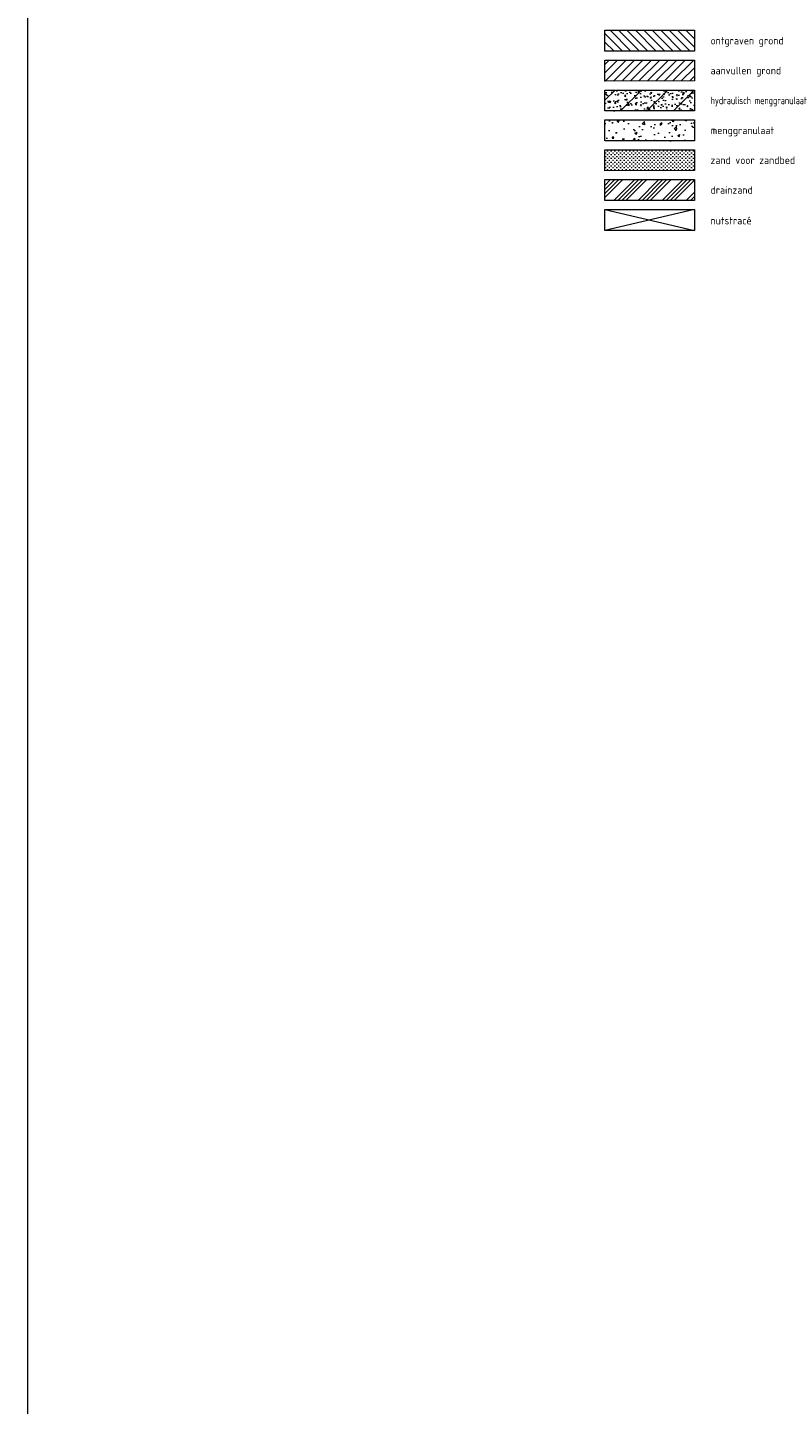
# Model space of a CAD drawing. Header units: metres. Extents: x 240213 to 242719, y 583416 to 583956.
# Tile 6 of 29: x 242677 to 242689, y 583460 to 583484. Entities that reach past the tile are written whole.
import ezdxf

# ---------------------------------------------------------------- set-up
doc = ezdxf.new("R2010")
doc.units = ezdxf.units.M
doc.layers.add('Hulp', color=6, linetype='Continuous', lineweight=0, plot=False)
for name, color, linetype, lineweight in [('N-WE-GW-DRAINZAND-AD', 1, 'Continuous', 18), ('N-WE-GW-GROND_AANVULLEN-AD', 1, 'Continuous', 9), ('N-WE-GW-GROND_ONTGRAVEN-AD', 252, 'Continuous', 9), ('N-WE-GW-GROND_ZAND_CUNETZAND-AD', 50, 'Continuous', 9), ('N-WE-VH-NUTS-G', 7, 'nutstrace', 0), ('N-WE-VH-VERHARDING_HYDR-MENGGRANULAAT-AD', 7, 'Continuous', 9), ('N-WE-VH-VERHARDING_MENGGRANULAAT-AD', 7, 'Continuous', 9), ('X-XX-AL-LEGENDA-G', 7, 'Continuous', 18), ('X-XX-AL-LEGENDA-T25', 7, 'Continuous', 25)]:
    doc.layers.add(name, color=color, linetype=linetype, lineweight=lineweight)
doc.styles.add('NLCS-ISO', font='NLCS-ISO.ttf')
doc.linetypes.add('nutstrace', pattern='A,2.5,-2.5,["NUTS",Standard,S=1,R=0,X=-1.25,Y=-0.5],-3.75', length=8.75)

msp = doc.modelspace()

# ---------------------------------------------------------------- hatches: boundary and pattern name
at = {"layer": 'N-WE-GW-DRAINZAND-AD'}
h = msp.add_hatch(dxfattribs=at)
h.set_pattern_fill('ACO-BALLAST_01', color=256, scale=0.05, pattern_type=2)
h.set_pattern_definition([(45, (1323.225, 273.49992), (-0.20205576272, 0.20205576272), []), (45, (1323.29236, 273.49992), (-0.20205576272, 0.20205576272), []), (45, (1323.3597, 273.49992), (-0.20205576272, 0.20205576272), []), (45, (1323.42706, 273.49992), (-0.20205576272, 0.20205576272), [])])
h.paths.add_polyline_path([(242686.229, 583481.006), (242687.729, 583481.006), (242687.729, 583480.656), (242686.229, 583480.656)])
at = {"layer": 'N-WE-GW-GROND_AANVULLEN-AD'}
h = msp.add_hatch(dxfattribs=at)
h.set_pattern_fill('AGW-WERK_AANVULLEN', color=256, scale=0.02, pattern_type=2)
h.set_pattern_definition([(45, (1323.22442, 277.5008), (-0.070710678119, 0.070710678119), [])])
h.paths.add_polyline_path([(242686.23, 583483.007), (242687.73, 583483.008), (242687.73, 583482.658), (242686.23, 583482.657)])
at = {"layer": 'N-WE-GW-GROND_ONTGRAVEN-AD'}
h = msp.add_hatch(dxfattribs=at)
h.set_pattern_fill('AGW-WERK_ONTGRAVEN', color=256, scale=0.02, pattern_type=2)
h.set_pattern_definition([(135, (1323.22442, 277.5008), (-0.070710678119, -0.070710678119), [])])
h.paths.add_polyline_path([(242686.23, 583483.507), (242687.73, 583483.508), (242687.73, 583483.158), (242686.23, 583483.157)])
at = {"layer": 'N-WE-GW-GROND_ZAND_CUNETZAND-AD'}
h = msp.add_hatch(dxfattribs=at)
h.set_pattern_fill('AGW-GROND_ZAND_CUNETZAND', color=256, scale=0.05, pattern_type=2)
h.set_pattern_definition([(0, (41361.896838, 19128.67471), (0.03125, 0.03125), [0, -0.0625])])
h.paths.add_polyline_path([(242686.229, 583481.505), (242687.729, 583481.506), (242687.729, 583481.156), (242686.229, 583481.155)])
at = {"layer": 'N-WE-VH-VERHARDING_HYDR-MENGGRANULAAT-AD'}
h = msp.add_hatch(dxfattribs=at)
h.set_pattern_fill('AVH-FUNDERING_GRANULAAT_MENG_02', color=256, scale=0.05, pattern_type=2)
h.set_pattern_definition([(50, (242687.21135, 583482.43395), (0.21518, -0.018825), [0.0225, -0.2475]), (355, (242687.21135, 583482.43395), (-0.041625, 0.225658), [0.018, -0.198]), (100.45, (242687.22928, 583482.43238), (0.173554, 0.20683), [0.019122, -0.210343]), (46.184, (242687.21135, 583482.49395), (0.32017, -0.049655), [0.03375, -0.37125]), (96.636, (242687.23803, 583482.4898), (0.2804, 0.292235), [0.02868, -0.315514]), (351.184, (242687.21135, 583482.49395), (0.2804, 0.29224), [0.027, -0.297]), (21, (242687.24135, 583482.47895), (0.179073, -0.120786), [0.0225, -0.2475]), (326, (242687.24135, 583482.47895), (0.072995, 0.217545), [0.018, -0.198]), (71.451, (242687.25627, 583482.46888), (0.252067, 0.09676), [0.019122, -0.210343]), (37.5, (242687.21135, 583482.43395), (0.003648, 0.099868), [0, -0.1956, 0, -0.201, 0, -0.19875]), (7.5, (242687.21135, 583482.43395), (0.078921, 0.118324), [0, -0.1146, 0, -0.1911, 0, -0.07575]), (327.5, (242687.14445, 583482.43395), (0.1599855, -0.0070195), [0, -0.075, 0, -0.234, 0, -0.3105]), (317.5, (242687.11445, 583482.43395), (0.174956, 0.030031), [0, -0.0975, 0, -0.1554, 0, -0.2205]), (45, (242687.21135, 583482.43395), (-0.22097, 0.22097), [])])
h.paths.add_polyline_path([(242686.229, 583482.506), (242687.729, 583482.506), (242687.729, 583482.156), (242686.229, 583482.156)])
at = {"layer": 'N-WE-VH-VERHARDING_MENGGRANULAAT-AD'}
h = msp.add_hatch(dxfattribs=at)
h.set_pattern_fill('AVH-FUNDERING_GRANULAAT_MENG_01', color=256, scale=0.05, pattern_type=2)
h.set_pattern_definition([(50, (242683.23172, 583544.50852), (0.3586301, -0.031376), [0.0375, -0.4125]), (355, (242683.23172, 583544.50852), (-0.0693757, 0.376096), [0.03, -0.33]), (100.4514, (242683.2616, 583544.5059), (0.2892547, 0.3447198), [0.03187, -0.350571]), (46.1842, (242683.2317, 583544.60852), (0.5336205, -0.0827595), [0.05625, -0.61875]), (96.6356, (242683.2762, 583544.60163), (0.4673314, 0.487059), [0.047805, -0.5258565]), (351.1842, (242683.2317, 583544.6085), (0.467331, 0.4870593), [0.045, -0.495]), (21, (242683.28172, 583544.58352), (0.2984535, -0.2013094), [0.0375, -0.4125]), (326, (242683.28172, 583544.58352), (0.1216577, 0.362575), [0.03, -0.33]), (71.4514, (242683.3066, 583544.56675), (0.4201113, 0.1612652), [0.03187, -0.350571]), (37.5, (242683.23172, 583544.50852), (0.00607993, 0.16644693), [0, -0.326, 0, -0.335, 0, -0.33125]), (7.5, (242683.23172, 583544.50852), (0.13153477, 0.19720586), [0, -0.191, 0, -0.3185, 0, -0.12625]), (327.5, (242683.12022, 583544.50852), (0.26691122, -0.01127744), [0, -0.125, 0, -0.39, 0, -0.5175]), (317.5, (242683.07022, 583544.50852), (0.2915931, 0.0500525), [0, -0.1625, 0, -0.259, 0, -0.3675])])
h.paths.add_polyline_path([(242686.229, 583482.005), (242687.729, 583482.006), (242687.729, 583481.656), (242686.229, 583481.655)])

# ---------------------------------------------------------------- linework, layer by layer
at = {"layer": 'Hulp', "flags": 128}
msp.add_lwpolyline([(242676.564, 583599.502), (242676.564, 583416.099)], dxfattribs=at)
msp.add_lwpolyline([(242676.564, 583599.502), (242676.564, 583416.099)], dxfattribs=at)
at = {"layer": 'N-WE-VH-NUTS-G'}
for p, q in [((242686.229, 583480.506), (242687.729, 583480.156)), ((242687.729, 583480.506), (242686.229, 583480.156))]:
    msp.add_line(p, q, dxfattribs=at)
at = {"layer": 'N-WE-VH-NUTS-G', "flags": 128}
msp.add_lwpolyline([(242686.229, 583480.506), (242687.729, 583480.506), (242687.729, 583480.156), (242686.229, 583480.156)], close=True, dxfattribs=at)
at = {"layer": 'X-XX-AL-LEGENDA-G'}
for points in [[(242686.23, 583483.507), (242687.73, 583483.508), (242687.73, 583483.158), (242686.23, 583483.157)], [(242686.23, 583483.007), (242687.73, 583483.008), (242687.73, 583482.658), (242686.23, 583482.657)], [(242686.229, 583482.506), (242687.729, 583482.506), (242687.729, 583482.156), (242686.229, 583482.156)], [(242686.229, 583482.005), (242687.729, 583482.006), (242687.729, 583481.656), (242686.229, 583481.655)], [(242686.229, 583481.505), (242687.729, 583481.506), (242687.729, 583481.156), (242686.229, 583481.155)], [(242686.229, 583481.006), (242687.729, 583481.006), (242687.729, 583480.656), (242686.229, 583480.656)]]:
    msp.add_lwpolyline(points, close=True, dxfattribs=at)

# ---------------------------------------------------------------- texts
at = {"layer": 'X-XX-AL-LEGENDA-T25', "char_height": 0.125, "attachment_point": 1, "style": 'NLCS-ISO'}
for s, insert, width in [('ontgraven grond', (242687.998, 583483.395), 1.26881), ('aanvullen grond', (242687.998, 583482.895), 1.21856), ('hydraulisch menggranulaat', (242687.997, 583482.394), 2.03512), ('menggranulaat', (242687.998, 583481.893), 1.1055), ('zand voor zandbed', (242687.998, 583481.393), 1.45725), ('drainzand', (242687.998, 583480.894), 1.45725), ('nutstracé', (242687.998, 583480.381), 0.74119)]:
    msp.add_mtext(s, dxfattribs=dict(at, insert=insert, width=width))

doc.saveas('drawing.dxf')
